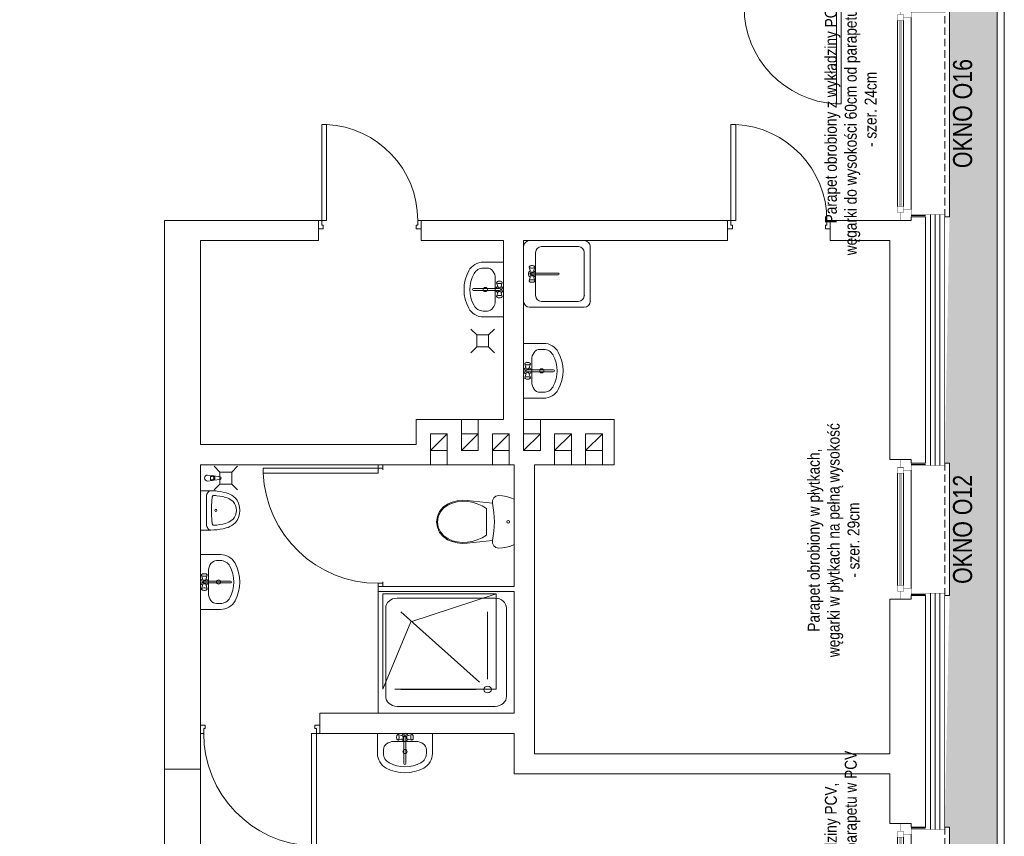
# Model space of a CAD drawing. Header units: millimetres. Extents: x 18880 to 99371, y -5529 to 27899.
# Tile 129 of 158: x 30792 to 31618, y 22409 to 23094. Entities that reach past the tile are written whole.
import ezdxf

# ---------------------------------------------------------------- set-up
doc = ezdxf.new("R2010")
doc.units = ezdxf.units.MM
doc.set_wipeout_variables(frame=1)
doc.linetypes.add('DASHED', pattern=[19.05, 12.7, -6.35])
doc.linetypes.add('Krawędzie ukryte 2', pattern=[400, 300, -100])
for name, color, linetype, lineweight in [('AA_HATCH', 252, 'Continuous', 0), ('AA_IZOLACJA', 251, 'Continuous', 0), ('AA_OPIS', 2, 'Continuous', 0), ('AA_WIDOK', 254, 'Continuous', 0), ('Drzwi ArchiCAD_Nr_Pióra__1', 7, 'Continuous', 13), ('Drzwi ArchiCAD_Nr_Pióra__23', 4, 'Continuous', 20), ('Drzwi ArchiCAD_Nr_Pióra__3', 4, 'Continuous', 18), ('inwentaryzacja_wyposazenie_sanitarne_Nr_pióra__1', 7, 'Continuous', 13), ('K_SCIANY', 90, 'Continuous', 20), ('Konstrukcja - Słupy_Nr_Pióra__1', 7, 'Continuous', 13)]:
    doc.layers.add(name, color=color, linetype=linetype, lineweight=lineweight)
for name, color, linetype in [('Drzwi ArchiCAD', 7, 'Continuous'), ('inwentaryzacja_wyposazenie_sanitarne', 7, 'Continuous'), ('Konstrukcja - Słupy', 7, 'Continuous')]:
    doc.layers.add(name, color=color, linetype=linetype)
doc.layers.add('inwentaryzacja_sciany_Nr_Pióra__4', color=7, linetype='Continuous', lineweight=20, true_color=0x029e21)
doc.styles.add('ARIAL', font='arial.ttf')
doc.styles.add('Arial Narrow', font='txt')
doc.linetypes.add('STYROPIAN', pattern='A,0.000141,[1,styropian.shx,S=1,R=0,X=0,Y=0],-14.102004', length=14.102145)
doc.linetypes.add('ZIGZAG', pattern='A,0.00254,-5.08,[131,ltypeshp.shx,S=5.08,R=0,X=-5.08,Y=0],-10.16,[131,ltypeshp.shx,S=5.08,R=180,X=5.08,Y=0],-5.08', length=20.32254)

# ---------------------------------------------------------------- blocks, each defined once
blk = doc.blocks.new('D1 Drzwi proste 12_40')
at = {"layer": 'Drzwi ArchiCAD_Nr_Pióra__1', "linetype": 'Continuous'}
for p, q in [((-430, 0), (-430, -70)), ((430, 0), (430, -70))]:
    blk.add_line(p, q, dxfattribs=at)
at = {"layer": 'Drzwi ArchiCAD_Nr_Pióra__23', "linetype": 'Continuous'}
for p, q in [((-402, 0), (-430, 0)), ((-430, 0), (-430, -70)), ((-402, -40), (-402, 0)), ((430, 0), (402, 0)), ((402, 0), (402, -40)), ((430, -70), (430, 0)), ((-430, -70), (-390, -70)), ((-390, -40), (-402, -40)), ((-390, -70), (-390, -40)), ((402, -40), (390, -40)), ((390, -40), (390, -70)), ((390, -70), (430, -70))]:
    blk.add_line(p, q, dxfattribs=at)
at = {"layer": 'Drzwi ArchiCAD_Nr_Pióra__3', "linetype": 'Continuous'}
for p, q in [((402, 804), (362, 804)), ((362, 804), (362, 0)), ((402, 0), (402, 804)), ((362, 0), (402, 0))]:
    blk.add_line(p, q, dxfattribs=at)
blk.add_arc((402, 0), 804, 92.85171, 180, dxfattribs=at)
blk = doc.blocks.new('D1 Drzwi proste 12_42')
at = {"layer": 'Drzwi ArchiCAD_Nr_Pióra__1', "linetype": 'Continuous'}
for p, q in [((-435, 0), (-435, -90)), ((435, 0), (435, -90))]:
    blk.add_line(p, q, dxfattribs=at)
at = {"layer": 'Drzwi ArchiCAD_Nr_Pióra__23', "linetype": 'Continuous'}
for p, q in [((-407, 0), (-435, 0)), ((-435, 0), (-435, -90)), ((-407, -40), (-407, 0)), ((435, 0), (407, 0)), ((407, 0), (407, -40)), ((435, -90), (435, 0)), ((-395, -40), (-407, -40)), ((-395, -90), (-395, -40)), ((407, -40), (395, -40)), ((395, -40), (395, -90)), ((-435, -90), (-395, -90)), ((395, -90), (435, -90))]:
    blk.add_line(p, q, dxfattribs=at)
at = {"layer": 'Drzwi ArchiCAD_Nr_Pióra__3', "linetype": 'Continuous'}
for p, q in [((407, 814), (367, 814)), ((367, 814), (367, 0)), ((407, 0), (407, 814)), ((367, 0), (407, 0))]:
    blk.add_line(p, q, dxfattribs=at)
blk.add_arc((407, 0), 814, 92.81665, 180, dxfattribs=at)
blk = doc.blocks.new('D1 Drzwi proste 12_43')
at = {"layer": 'Drzwi ArchiCAD_Nr_Pióra__1', "linetype": 'Continuous'}
for p, q in [((-500, 0), (-500, -70)), ((500, 0), (500, -70))]:
    blk.add_line(p, q, dxfattribs=at)
at = {"layer": 'Drzwi ArchiCAD_Nr_Pióra__23', "linetype": 'Continuous'}
for p, q in [((-472, 0), (-500, 0)), ((-500, 0), (-500, -70)), ((-472, -40), (-472, 0)), ((500, 0), (472, 0)), ((472, 0), (472, -40)), ((500, -70), (500, 0)), ((-500, -70), (-460, -70)), ((-460, -40), (-472, -40)), ((-460, -70), (-460, -40)), ((472, -40), (460, -40)), ((460, -40), (460, -70)), ((460, -70), (500, -70))]:
    blk.add_line(p, q, dxfattribs=at)
at = {"layer": 'Drzwi ArchiCAD_Nr_Pióra__3', "linetype": 'Continuous'}
for p, q in [((472, 944), (432, 944)), ((432, 944), (432, 0)), ((472, 0), (472, 944)), ((432, 0), (472, 0))]:
    blk.add_line(p, q, dxfattribs=at)
blk.add_arc((472, 0), 944, 92.42851, 180, dxfattribs=at)
blk = doc.blocks.new('D1 Drzwi proste 12_121')
at = {"layer": 'Drzwi ArchiCAD_Nr_Pióra__1', "linetype": 'Continuous'}
for p, q in [((-510, 0), (-510, -40)), ((510, 0), (510, -40))]:
    blk.add_line(p, q, dxfattribs=at)
at = {"layer": 'Drzwi ArchiCAD_Nr_Pióra__23', "linetype": 'Continuous'}
for p, q in [((-482, 0), (-510, 0)), ((-510, 0), (-510, -40)), ((-482, -40), (-482, 0)), ((510, 0), (482, 0)), ((482, 0), (482, -40)), ((510, -40), (510, 0)), ((-510, -40), (-470, -40)), ((-470, -40), (-482, -40)), ((482, -40), (470, -40)), ((470, -40), (510, -40))]:
    blk.add_line(p, q, dxfattribs=at)
at = {"layer": 'Drzwi ArchiCAD_Nr_Pióra__3', "linetype": 'Continuous'}
for p, q in [((482, 964), (442, 964)), ((442, 964), (442, 0)), ((482, 0), (482, 964)), ((442, 0), (482, 0))]:
    blk.add_line(p, q, dxfattribs=at)
blk.add_arc((482, 0), 964, 92.3781, 180, dxfattribs=at)
blk = doc.blocks.new('Słup_67_2', base_point=(280165.1, -40115.8))
at = {"layer": 'Konstrukcja - Słupy_Nr_Pióra__1', "linetype": 'Continuous'}
blk.add_line((280235.1, -40045.8), (280095.1, -40185.8), dxfattribs=at)
at = {"layer": 'Konstrukcja - Słupy_Nr_Pióra__1', "linetype": 'Continuous', "flags": 128}
blk.add_lwpolyline([(280235.1, -40045.8), (280095.1, -40045.8), (280095.1, -40185.8), (280235.1, -40185.8)], close=True, dxfattribs=at)
blk = doc.blocks.new('Słup_68_2', base_point=(279905.1, -40115.8))
at = {"layer": 'Konstrukcja - Słupy_Nr_Pióra__1', "linetype": 'Continuous'}
blk.add_line((279975.1, -40045.8), (279835.1, -40185.8), dxfattribs=at)
at = {"layer": 'Konstrukcja - Słupy_Nr_Pióra__1', "linetype": 'Continuous', "flags": 128}
blk.add_lwpolyline([(279975.1, -40045.8), (279835.1, -40045.8), (279835.1, -40185.8), (279975.1, -40185.8)], close=True, dxfattribs=at)
blk = doc.blocks.new('Słup_71_2', base_point=(280425.1, -40115.8))
at = {"layer": 'Konstrukcja - Słupy_Nr_Pióra__1', "linetype": 'Continuous'}
blk.add_line((280495.1, -40045.8), (280355.1, -40185.8), dxfattribs=at)
at = {"layer": 'Konstrukcja - Słupy_Nr_Pióra__1', "linetype": 'Continuous', "flags": 128}
blk.add_lwpolyline([(280495.1, -40045.8), (280355.1, -40045.8), (280355.1, -40185.8), (280495.1, -40185.8)], close=True, dxfattribs=at)
blk = doc.blocks.new('Słup_72_2', base_point=(280685.1, -40115.8))
at = {"layer": 'Konstrukcja - Słupy_Nr_Pióra__1', "linetype": 'Continuous'}
blk.add_line((280755.1, -40045.8), (280615.1, -40185.8), dxfattribs=at)
at = {"layer": 'Konstrukcja - Słupy_Nr_Pióra__1', "linetype": 'Continuous', "flags": 128}
blk.add_lwpolyline([(280755.1, -40045.8), (280615.1, -40045.8), (280615.1, -40185.8), (280755.1, -40185.8)], close=True, dxfattribs=at)
blk = doc.blocks.new('Słup_73_2', base_point=(280945.1, -40115.8))
at = {"layer": 'Konstrukcja - Słupy_Nr_Pióra__1', "linetype": 'Continuous'}
blk.add_line((281015.1, -40045.8), (280875.1, -40185.8), dxfattribs=at)
at = {"layer": 'Konstrukcja - Słupy_Nr_Pióra__1', "linetype": 'Continuous', "flags": 128}
blk.add_lwpolyline([(281015.1, -40045.8), (280875.1, -40045.8), (280875.1, -40185.8), (281015.1, -40185.8)], close=True, dxfattribs=at)
blk = doc.blocks.new('Słup_49_2', base_point=(279645.1, -40115.8))
at = {"layer": 'Konstrukcja - Słupy_Nr_Pióra__1', "linetype": 'Continuous'}
blk.add_line((279715.1, -40045.8), (279575.1, -40185.8), dxfattribs=at)
at = {"layer": 'Konstrukcja - Słupy_Nr_Pióra__1', "linetype": 'Continuous', "flags": 128}
blk.add_lwpolyline([(279715.1, -40045.8), (279575.1, -40045.8), (279575.1, -40185.8), (279715.1, -40185.8)], close=True, dxfattribs=at)
blk = doc.blocks.new('Brodzik prysznicowy 12_4')
at = {"layer": 'inwentaryzacja_wyposazenie_sanitarne_Nr_pióra__1', "linetype": 'Continuous'}
for p, q in [((1020, 1140), (0, 1140)), ((0, 1140), (0, 0)), ((141.7, 1076.7), (878.3, 1076.7)), ((1020, 0), (1020, 1140)), ((56.7, 158.3), (56.7, 981.7)), ((198.3, 316.7), (198.3, 950)), ((258.4, 288.8), (850, 950)), ((963.3, 158.3), (963.3, 981.7)), ((283.3, 221.7), (850, 221.7)), ((0, 0), (1020, 0)), ((141.7, 63.3), (878.3, 63.3))]:
    blk.add_line(p, q, dxfattribs=at)
for centre, start_param, end_param in [((141.7, 981.7), 0, 1.570796), ((878.3, 981.7), 4.712389, 6.283185), ((141.7, 158.3), 1.570796, 3.141593), ((878.3, 158.3), 3.141593, 4.712389)]:
    blk.add_ellipse(centre, major_axis=(0, 95), ratio=0.894737, start_param=start_param, end_param=end_param, dxfattribs=at)
blk.add_ellipse((198.3, 221.7), major_axis=(0, -31.7), ratio=0.894737, dxfattribs=at)
blk = doc.blocks.new('WC DP 12_5')
at = {"layer": 'inwentaryzacja_wyposazenie_sanitarne_Nr_pióra__1', "linetype": 'Continuous'}
for p, q in [((7.9, 587.1), (2, 554)), ((17.6, 619.2), (7.9, 587.1)), ((31.1, 650), (17.6, 619.2)), ((408.9, 650), (31.1, 650)), ((422.4, 619.2), (408.9, 650)), ((432.1, 587.1), (422.4, 619.2)), ((438, 554), (432.1, 587.1)), ((2, 554), (0, 520.5)), ((0, 520.5), (5.1, 497.8)), ((5.1, 497.8), (19.5, 479.5)), ((420.5, 479.5), (434.9, 497.8)), ((434.9, 497.8), (440, 520.5)), ((440, 520.5), (438, 554)), ((19.5, 479.5), (40.4, 469.1)), ((40.4, 469.1), (63.7, 468.6)), ((63.7, 468.6), (41, 257)), ((107.5, 419.3), (85.7, 381.4)), ((332.5, 419.3), (107.5, 419.3)), ((354.3, 381.4), (332.5, 419.3)), ((376.3, 468.6), (399.6, 469.1)), ((399, 257), (376.3, 468.6)), ((399.6, 469.1), (420.5, 479.5)), ((68.5, 341.2), (56.2, 299.2)), ((85.7, 381.4), (68.5, 341.2)), ((371.5, 341.2), (354.3, 381.4)), ((383.8, 299.2), (371.5, 341.2)), ((41, 257), (39.4, 214.7)), ((49, 256.1), (47.5, 215)), ((56.2, 299.2), (49, 256.1)), ((391, 256.1), (383.8, 299.2)), ((392.5, 215), (391, 256.1)), ((400.6, 214.7), (399, 257)), ((39.4, 214.7), (43.9, 172.6)), ((43.9, 172.6), (54.3, 131.6)), ((47.5, 215), (51.9, 174)), ((51.9, 174), (62, 134.1)), ((378, 134.1), (388.1, 174)), ((385.7, 131.6), (396.1, 172.6)), ((388.1, 174), (392.5, 215)), ((396.1, 172.6), (400.6, 214.7)), ((54.3, 131.6), (70.5, 92.4)), ((62, 134.1), (77.7, 96)), ((70.5, 92.4), (96.5, 54.4)), ((77.7, 96), (102.5, 59.8)), ((337.5, 59.8), (362.3, 96)), ((343.5, 54.4), (369.5, 92.4)), ((362.3, 96), (378, 134.1)), ((369.5, 92.4), (385.7, 131.6)), ((96.5, 54.4), (132, 25)), ((102.5, 59.8), (136.3, 31.8)), ((132, 25), (174.3, 6.4)), ((136.3, 31.8), (176.5, 14.1)), ((174.3, 6.4), (220, 0)), ((176.5, 14.1), (220, 8)), ((220, 8), (263.5, 14.1)), ((220, 0), (265.7, 6.4)), ((263.5, 14.1), (303.7, 31.8)), ((265.7, 6.4), (308, 25)), ((303.7, 31.8), (337.5, 59.8)), ((308, 25), (343.5, 54.4))]:
    blk.add_line(p, q, dxfattribs=at)
blk.add_ellipse((220, 600.3), major_axis=(12.2, 0), ratio=0.9963, dxfattribs=at)
blk.add_ellipse((220, -297.8), major_axis=(785, 0), ratio=0.9963, start_param=1.370375, end_param=1.771221, dxfattribs=at)
blk = doc.blocks.new('Umywalka 01 12_11')
at = {"layer": 'inwentaryzacja_wyposazenie_sanitarne_Nr_pióra__1', "linetype": 'Continuous'}
for p, q in [((-230, 0), (-230, -168)), ((230, 0), (-230, 0)), ((230, 0), (230, -168)), ((-91.1, -67.7), (-91.1, -67.7)), ((91.1, -67.7), (-91.1, -67.7)), ((-69.1, -22.7), (-70, -29.2)), ((-70, -29.2), (-70, -36.2)), ((-70, -36.2), (-69.1, -42.7)), ((-67.6, -17.4), (-69.1, -22.7)), ((-69.1, -42.7), (-67.6, -48)), ((-65.6, -13.9), (-67.6, -17.4)), ((-67.6, -48), (-65.6, -51.5)), ((-60.4, -10.1), (-65.6, -13.9)), ((-60.4, -55.3), (-65.6, -51.5)), ((-57.6, -8.7), (-60.4, -10.1)), ((-60.4, -55.3), (-57.6, -56.7)), ((-54.8, -10.1), (-57.6, -8.7)), ((-20.1, -20.7), (-57.6, -8.7)), ((-20.1, -44.7), (-57.6, -56.7)), ((-57.6, -56.7), (-54.8, -55.3)), ((-52.3, -14.3), (-54.8, -10.1)), ((-54.8, -55.3), (-52.3, -51.1)), ((-50.5, -20.7), (-52.3, -14.3)), ((-52.3, -51.1), (-50.5, -44.7)), ((-49.5, -28.5), (-50.5, -20.7)), ((-50.5, -44.7), (-49.5, -36.9)), ((-49.5, -36.9), (-49.5, -28.5)), ((-7.9, -31.3), (-7.9, -251.6)), ((7.9, -251.6), (7.9, -31.3)), ((20.1, -20.7), (57.6, -8.7)), ((20.1, -44.7), (57.6, -56.7)), ((50.5, -20.7), (49.5, -28.5)), ((49.5, -28.5), (49.5, -36.9)), ((49.5, -36.9), (50.5, -44.7)), ((52.3, -14.3), (50.5, -20.7)), ((50.5, -44.7), (52.3, -51.1)), ((54.8, -10.1), (52.3, -14.3)), ((52.3, -51.1), (54.8, -55.3)), ((57.6, -8.7), (54.8, -10.1)), ((54.8, -55.3), (57.6, -56.7)), ((60.4, -10.1), (57.6, -8.7)), ((57.6, -56.7), (60.4, -55.3)), ((60.4, -10.1), (65.6, -13.9)), ((60.4, -55.3), (65.6, -51.5)), ((67.6, -17.4), (65.6, -13.9)), ((65.6, -51.5), (67.6, -48)), ((69.1, -22.7), (67.6, -17.4)), ((67.6, -48), (69.1, -42.7)), ((70, -29.2), (69.1, -22.7)), ((69.1, -42.7), (70, -36.2)), ((70, -36.2), (70, -29.2)), ((-180, -134.4), (-180, -168)), ((180, -134.4), (180, -168))]:
    blk.add_line(p, q, dxfattribs=at)
blk.add_circle((0, -151.9), 17.5, dxfattribs=at)
for centre, radius, start, end in [((0, -32.7), 30, 27.97653, 152.02347), ((0, -32.7), 30, 207.97653, 254.77469), ((0, -32.7), 16.8, 298.05488, 241.94512), ((0, -32.7), 8, 10, 170), ((0, -32.7), 30, 285.22531, 332.02347), ((-91.1, -168), 138.9, 180, 241.52544), ((-91.1, -168), 88.9, 180, 241.52544), ((0, 0), 280, 241.52544, 298.47456), ((91.1, -168), 88.9, 298.47456, 0), ((91.1, -168), 138.9, 298.47456, 0), ((0, 0), 330, 241.52544, 298.47456), ((0, -251.6), 7.88, 180, 0)]:
    blk.add_arc(centre, radius, start, end, dxfattribs=at)
for centre, major_axis, start_param, end_param in [((-91.1, -134.4), (88.9, 0), 1.570796, 3.141593), ((91.1, -134.4), (-88.9, 0), 3.141593, 4.712389)]:
    blk.add_ellipse(centre, major_axis=major_axis, ratio=0.750558, start_param=start_param, end_param=end_param, dxfattribs=at)
blk = doc.blocks.new('Umywalka 01 12_12')
at = {"layer": 'inwentaryzacja_wyposazenie_sanitarne_Nr_pióra__1', "linetype": 'Continuous'}
for p, q in [((-230, 0), (-230, -168)), ((230, 0), (-230, 0)), ((230, 0), (230, -168)), ((-91.1, -67.7), (-91.1, -67.7)), ((91.1, -67.7), (-91.1, -67.7)), ((-69.1, -22.7), (-70, -29.2)), ((-70, -29.2), (-70, -36.2)), ((-70, -36.2), (-69.1, -42.7)), ((-67.6, -17.4), (-69.1, -22.7)), ((-69.1, -42.7), (-67.6, -48)), ((-65.6, -13.9), (-67.6, -17.4)), ((-67.6, -48), (-65.6, -51.5)), ((-60.4, -10.1), (-65.6, -13.9)), ((-60.4, -55.3), (-65.6, -51.5)), ((-57.6, -8.7), (-60.4, -10.1)), ((-60.4, -55.3), (-57.6, -56.7)), ((-54.8, -10.1), (-57.6, -8.7)), ((-20.1, -20.7), (-57.6, -8.7)), ((-20.1, -44.7), (-57.6, -56.7)), ((-57.6, -56.7), (-54.8, -55.3)), ((-52.3, -14.3), (-54.8, -10.1)), ((-54.8, -55.3), (-52.3, -51.1)), ((-50.5, -20.7), (-52.3, -14.3)), ((-52.3, -51.1), (-50.5, -44.7)), ((-49.5, -28.5), (-50.5, -20.7)), ((-50.5, -44.7), (-49.5, -36.9)), ((-49.5, -36.9), (-49.5, -28.5)), ((-7.9, -31.3), (-7.9, -251.6)), ((7.9, -251.6), (7.9, -31.3)), ((20.1, -20.7), (57.6, -8.7)), ((20.1, -44.7), (57.6, -56.7)), ((50.5, -20.7), (49.5, -28.5)), ((49.5, -28.5), (49.5, -36.9)), ((49.5, -36.9), (50.5, -44.7)), ((52.3, -14.3), (50.5, -20.7)), ((50.5, -44.7), (52.3, -51.1)), ((54.8, -10.1), (52.3, -14.3)), ((52.3, -51.1), (54.8, -55.3)), ((57.6, -8.7), (54.8, -10.1)), ((54.8, -55.3), (57.6, -56.7)), ((60.4, -10.1), (57.6, -8.7)), ((57.6, -56.7), (60.4, -55.3)), ((60.4, -10.1), (65.6, -13.9)), ((60.4, -55.3), (65.6, -51.5)), ((67.6, -17.4), (65.6, -13.9)), ((65.6, -51.5), (67.6, -48)), ((69.1, -22.7), (67.6, -17.4)), ((67.6, -48), (69.1, -42.7)), ((70, -29.2), (69.1, -22.7)), ((69.1, -42.7), (70, -36.2)), ((70, -36.2), (70, -29.2)), ((-180, -134.4), (-180, -168)), ((180, -134.4), (180, -168))]:
    blk.add_line(p, q, dxfattribs=at)
blk.add_circle((0, -151.9), 17.5, dxfattribs=at)
for centre, radius, start, end in [((0, -32.7), 30, 27.97653, 152.02347), ((0, -32.7), 30, 207.97653, 254.77469), ((0, -32.7), 16.8, 298.05488, 241.94512), ((0, -32.7), 8, 10, 170), ((0, -32.7), 30, 285.22531, 332.02347), ((-91.1, -168), 138.9, 180, 241.52544), ((-91.1, -168), 88.9, 180, 241.52544), ((0, 0), 280, 241.52544, 298.47456), ((91.1, -168), 88.9, 298.47456, 0), ((91.1, -168), 138.9, 298.47456, 0), ((0, 0), 330, 241.52544, 298.47456), ((0, -251.6), 7.88, 180, 0)]:
    blk.add_arc(centre, radius, start, end, dxfattribs=at)
for centre, major_axis, start_param, end_param in [((-91.1, -134.4), (88.9, 0), 1.570796, 3.141593), ((91.1, -134.4), (-88.9, 0), 3.141593, 4.712389)]:
    blk.add_ellipse(centre, major_axis=major_axis, ratio=0.750558, start_param=start_param, end_param=end_param, dxfattribs=at)
blk = doc.blocks.new('Zlew tradycyjny 12_5')
at = {"layer": 'inwentaryzacja_wyposazenie_sanitarne_Nr_pióra__1', "linetype": 'Continuous'}
for p, q in [((0, 508.8), (0, 50)), ((508.8, 558.8), (50, 558.8)), ((210.3, 498.8), (209.4, 492.3)), ((211.8, 504.1), (210.3, 498.8)), ((213.8, 507.6), (211.8, 504.1)), ((219, 511.4), (213.8, 507.6)), ((221.8, 512.8), (219, 511.4)), ((224.6, 511.4), (221.8, 512.8)), ((259.3, 500.8), (221.8, 512.8)), ((227.1, 507.2), (224.6, 511.4)), ((228.9, 500.8), (227.1, 507.2)), ((229.9, 493), (228.9, 500.8)), ((299.5, 500.8), (337, 512.8)), ((329.9, 500.8), (328.9, 493)), ((331.7, 507.2), (329.9, 500.8)), ((334.2, 511.4), (331.7, 507.2)), ((337, 512.8), (334.2, 511.4)), ((339.8, 511.4), (337, 512.8)), ((339.8, 511.4), (345, 507.6)), ((347, 504.1), (345, 507.6)), ((348.5, 498.8), (347, 504.1)), ((349.4, 492.3), (348.5, 498.8)), ((558.8, 50), (558.8, 508.8)), ((458.8, 458.8), (100, 458.8)), ((209.4, 492.3), (209.4, 485.3)), ((209.4, 485.3), (210.3, 478.8)), ((210.3, 478.8), (211.8, 473.5)), ((211.8, 473.5), (213.8, 470)), ((219, 466.2), (213.8, 470)), ((219, 466.2), (221.8, 464.8)), ((259.3, 476.8), (221.8, 464.8)), ((221.8, 464.8), (224.6, 466.2)), ((224.6, 466.2), (227.1, 470.4)), ((227.1, 470.4), (228.9, 476.8)), ((228.9, 476.8), (229.9, 484.6)), ((229.9, 484.6), (229.9, 493)), ((271.5, 490.2), (271.5, 269.9)), ((287.3, 269.9), (287.3, 490.2)), ((299.5, 476.8), (337, 464.8)), ((328.9, 493), (328.9, 484.6)), ((328.9, 484.6), (329.9, 476.8)), ((329.9, 476.8), (331.7, 470.4)), ((331.7, 470.4), (334.2, 466.2)), ((334.2, 466.2), (337, 464.8)), ((337, 464.8), (339.8, 466.2)), ((339.8, 466.2), (345, 470)), ((345, 470), (347, 473.5)), ((347, 473.5), (348.5, 478.8)), ((348.5, 478.8), (349.4, 485.3)), ((349.4, 485.3), (349.4, 492.3)), ((50, 408.8), (50, 100)), ((508.8, 100), (508.8, 408.8)), ((50, 0), (508.8, 0)), ((100, 50), (458.8, 50))]:
    blk.add_line(p, q, dxfattribs=at)
for centre, radius, start, end in [((50, 508.8), 50, 90, 180), ((279.4, 488.8), 30, 27.97653, 152.02347), ((279.4, 488.8), 16.8, 298.05488, 241.94512), ((279.4, 488.8), 8, 10, 170), ((508.8, 508.8), 50, 0, 90), ((100, 408.8), 50, 90, 180), ((279.4, 488.8), 30, 207.97653, 254.77469), ((279.4, 488.8), 30, 285.22531, 332.02347), ((458.8, 408.8), 50, 0, 90), ((279.4, 269.9), 7.88, 180, 0), ((100, 100), 50, 180, 270), ((458.8, 100), 50, 270, 0), ((50, 50), 50, 180, 270), ((508.8, 50), 50, 270, 0)]:
    blk.add_arc(centre, radius, start, end, dxfattribs=at)
for p in [(50, 0), (100, 50)]:
    blk.add_point(p, dxfattribs=at)
blk = doc.blocks.new('Pisuar 01 12_3')
at = {"layer": 'inwentaryzacja_wyposazenie_sanitarne_Nr_pióra__1', "linetype": 'Continuous'}
for p, q in [((0, 330.2), (0, 306.4)), ((0, 330.2), (330.2, 330.2)), ((0, 306.4), (0, 283.4)), ((0, 283.4), (0, 279.1)), ((0, 279.1), (0, 246)), ((0, 242.7), (1.3, 249.3)), ((1.3, 249.3), (4.2, 255.7)), ((4.2, 255.7), (8.5, 261.7)), ((8.5, 261.7), (14.2, 267)), ((14.2, 267), (21, 271.6)), ((21, 271.6), (28.8, 275.4)), ((28.8, 275.4), (37.3, 278.1)), ((37.3, 278.1), (46.4, 279.8)), ((46.4, 279.8), (55.7, 280.3)), ((55.7, 280.3), (274.4, 280.3)), ((274.4, 280.3), (283.8, 279.8)), ((283.8, 279.8), (292.8, 278.1)), ((292.8, 278.1), (301.4, 275.4)), ((301.4, 275.4), (309.2, 271.6)), ((309.2, 271.6), (316, 267)), ((316, 267), (321.6, 261.7)), ((321.6, 261.7), (326, 255.7)), ((326, 255.7), (328.8, 249.3)), ((328.8, 249.3), (330.2, 242.7)), ((330.2, 330.2), (330.2, 286.8)), ((330.2, 286.8), (330.2, 279.1)), ((330.2, 279.1), (330.2, 246)), ((0, 246), (0, 242.7)), ((0, 242.7), (0.9, 218.2)), ((0.9, 218.2), (2.3, 199.6)), ((2.3, 199.6), (3.1, 191)), ((3.1, 191), (6.6, 165)), ((39.9, 219.3), (40.2, 221.9)), ((41.3, 201.2), (39.9, 219.3)), ((40.2, 221.9), (41.4, 224.4)), ((42, 193.2), (41.3, 201.2)), ((41.4, 224.4), (43.3, 226.6)), ((45.4, 168.2), (42, 193.2)), ((43.3, 226.6), (45.9, 228.5)), ((50.1, 143.4), (45.4, 168.2)), ((45.9, 228.5), (49.1, 229.8)), ((49.1, 229.8), (52.5, 230.6)), ((52.5, 230.6), (89.8, 235.1)), ((89.8, 235.1), (127.4, 237.8)), ((127.4, 237.8), (138, 238)), ((138, 238), (192.1, 238)), ((192.1, 238), (202.8, 237.8)), ((202.8, 237.8), (240.4, 235.1)), ((240.4, 235.1), (277.7, 230.6)), ((277.7, 230.6), (281.1, 229.8)), ((284.8, 168.2), (280.1, 143.4)), ((281.1, 229.8), (284.3, 228.5)), ((284.3, 228.5), (286.9, 226.6)), ((288.2, 193.2), (284.8, 168.2)), ((286.9, 226.6), (288.8, 224.4)), ((288.9, 201.2), (288.2, 193.2)), ((288.8, 224.4), (290, 221.9)), ((290.3, 219.3), (288.9, 201.2)), ((290, 221.9), (290.3, 219.3)), ((323.6, 165), (327.1, 191)), ((327.1, 191), (327.9, 199.6)), ((327.9, 199.6), (329.3, 218.2)), ((329.3, 218.2), (330.1, 243.1)), ((330.2, 246), (330.2, 242.7)), ((6.6, 165), (11.5, 139.1)), ((11.5, 139.1), (17.7, 113.4)), ((17.7, 113.4), (22.8, 97.7)), ((22.8, 97.7), (29.7, 82.5)), ((56, 119), (50.1, 143.4)), ((60.4, 105.3), (56, 119)), ((66.3, 92.2), (60.4, 105.3)), ((73.7, 79.6), (66.3, 92.2)), ((263.9, 92.2), (256.5, 79.6)), ((269.8, 105.3), (263.9, 92.2)), ((274.2, 119), (269.8, 105.3)), ((280.1, 143.4), (274.2, 119)), ((300.5, 82.5), (307.4, 97.7)), ((307.4, 97.7), (312.5, 113.4)), ((312.5, 113.4), (318.7, 139.1)), ((318.7, 139.1), (323.6, 165)), ((29.7, 82.5), (38.3, 67.7)), ((38.3, 67.7), (48.5, 53.5)), ((48.5, 53.5), (60.3, 40)), ((60.3, 40), (80.8, 23.3)), ((82.4, 67.4), (73.7, 79.6)), ((80.8, 23.3), (106, 10.6)), ((91.7, 56.8), (82.4, 67.4)), ((107, 44.3), (91.7, 56.8)), ((106, 10.6), (134.7, 2.7)), ((124.5, 35.6), (107, 44.3)), ((144.2, 30.1), (124.5, 35.6)), ((134.7, 2.7), (165.1, 0)), ((165.1, 28.3), (144.2, 30.1)), ((186, 30.1), (165.1, 28.3)), ((165.1, 0), (195.5, 2.7)), ((205.7, 35.6), (186, 30.1)), ((195.5, 2.7), (224.2, 10.6)), ((223.2, 44.3), (205.7, 35.6)), ((238.5, 56.8), (223.2, 44.3)), ((224.2, 10.6), (249.4, 23.3)), ((247.8, 67.4), (238.5, 56.8)), ((256.5, 79.6), (247.8, 67.4)), ((249.4, 23.3), (269.9, 40)), ((269.9, 40), (281.7, 53.5)), ((281.7, 53.5), (291.9, 67.7)), ((291.9, 67.7), (300.5, 82.5))]:
    blk.add_line(p, q, dxfattribs=at)
blk.add_ellipse((165.5, 201), major_axis=(9.27, 0), ratio=0.93164, dxfattribs=at)
blk = doc.blocks.new('Umywalka 01 12_9')
at = {"layer": 'inwentaryzacja_wyposazenie_sanitarne_Nr_pióra__1', "linetype": 'Continuous'}
for p, q in [((-230, 0), (-230, -168)), ((230, 0), (-230, 0)), ((230, 0), (230, -168)), ((-91.1, -67.7), (-91.1, -67.7)), ((91.1, -67.7), (-91.1, -67.7)), ((-69.1, -22.7), (-70, -29.2)), ((-70, -29.2), (-70, -36.2)), ((-70, -36.2), (-69.1, -42.7)), ((-67.6, -17.4), (-69.1, -22.7)), ((-69.1, -42.7), (-67.6, -48)), ((-65.6, -13.9), (-67.6, -17.4)), ((-67.6, -48), (-65.6, -51.5)), ((-60.4, -10.1), (-65.6, -13.9)), ((-60.4, -55.3), (-65.6, -51.5)), ((-57.6, -8.7), (-60.4, -10.1)), ((-60.4, -55.3), (-57.6, -56.7)), ((-54.8, -10.1), (-57.6, -8.7)), ((-20.1, -20.7), (-57.6, -8.7)), ((-20.1, -44.7), (-57.6, -56.7)), ((-57.6, -56.7), (-54.8, -55.3)), ((-52.3, -14.3), (-54.8, -10.1)), ((-54.8, -55.3), (-52.3, -51.1)), ((-50.5, -20.7), (-52.3, -14.3)), ((-52.3, -51.1), (-50.5, -44.7)), ((-49.5, -28.5), (-50.5, -20.7)), ((-50.5, -44.7), (-49.5, -36.9)), ((-49.5, -36.9), (-49.5, -28.5)), ((-7.9, -31.3), (-7.9, -251.6)), ((7.9, -251.6), (7.9, -31.3)), ((20.1, -20.7), (57.6, -8.7)), ((20.1, -44.7), (57.6, -56.7)), ((50.5, -20.7), (49.5, -28.5)), ((49.5, -28.5), (49.5, -36.9)), ((49.5, -36.9), (50.5, -44.7)), ((52.3, -14.3), (50.5, -20.7)), ((50.5, -44.7), (52.3, -51.1)), ((54.8, -10.1), (52.3, -14.3)), ((52.3, -51.1), (54.8, -55.3)), ((57.6, -8.7), (54.8, -10.1)), ((54.8, -55.3), (57.6, -56.7)), ((60.4, -10.1), (57.6, -8.7)), ((57.6, -56.7), (60.4, -55.3)), ((60.4, -10.1), (65.6, -13.9)), ((60.4, -55.3), (65.6, -51.5)), ((67.6, -17.4), (65.6, -13.9)), ((65.6, -51.5), (67.6, -48)), ((69.1, -22.7), (67.6, -17.4)), ((67.6, -48), (69.1, -42.7)), ((70, -29.2), (69.1, -22.7)), ((69.1, -42.7), (70, -36.2)), ((70, -36.2), (70, -29.2)), ((-180, -134.4), (-180, -168)), ((180, -134.4), (180, -168))]:
    blk.add_line(p, q, dxfattribs=at)
blk.add_circle((0, -151.9), 17.5, dxfattribs=at)
for centre, radius, start, end in [((0, -32.7), 30, 27.97653, 152.02347), ((0, -32.7), 30, 207.97653, 254.77469), ((0, -32.7), 16.8, 298.05488, 241.94512), ((0, -32.7), 8, 10, 170), ((0, -32.7), 30, 285.22531, 332.02347), ((-91.1, -168), 138.9, 180, 241.52544), ((-91.1, -168), 88.9, 180, 241.52544), ((0, 0), 280, 241.52544, 298.47456), ((91.1, -168), 88.9, 298.47456, 0), ((91.1, -168), 138.9, 298.47456, 0), ((0, 0), 330, 241.52544, 298.47456), ((0, -251.6), 7.88, 180, 0)]:
    blk.add_arc(centre, radius, start, end, dxfattribs=at)
for centre, major_axis, start_param, end_param in [((-91.1, -134.4), (88.9, 0), 1.570796, 3.141593), ((91.1, -134.4), (-88.9, 0), 3.141593, 4.712389)]:
    blk.add_ellipse(centre, major_axis=major_axis, ratio=0.750558, start_param=start_param, end_param=end_param, dxfattribs=at)
blk = doc.blocks.new('Kran 12')
at = {"layer": 'inwentaryzacja_wyposazenie_sanitarne_Nr_pióra__1', "linetype": 'Continuous'}
for p, q in [((-21, -42), (-25, 0)), ((21, -42), (25, 0)), ((-17.7, -51.5), (-11.1, -104.4)), ((-13.6, -39.8), (-13.6, -24.9)), ((-13.6, -24.9), (13.6, -24.9)), ((11.1, -104.4), (17.7, -51.5)), ((13.6, -24.9), (13.6, -39.8))]:
    blk.add_line(p, q, dxfattribs=at)
for centre, radius, start, end in [((0, 0), 25, 0, 180), ((0, -40.1), 21.1, 185.16961, 354.83039), ((0, -39.8), 13.6, 180, 0), ((0, -103), 11.2, 187.13892, 352.86108)]:
    blk.add_arc(centre, radius, start, end, dxfattribs=at)
blk = doc.blocks.new('okno cc')
at = {"layer": 'AA_IZOLACJA', "linetype": 'STYROPIAN', "ltscale": 0.2}
for points in [[(12, 113), (0, 113)], [(12, 4), (0, 4)]]:
    blk.add_lwpolyline(points, dxfattribs=at)
at = {"layer": 'AA_WIDOK', "color": 4, "const_width": 0.3}
for points in [[(-9, 117), (0, 117)], [(0, 0), (-9, 0)]]:
    blk.add_lwpolyline(points, dxfattribs=at)
at = {"layer": 'AA_WIDOK', "linetype": 'DASHED', "ltscale": 0.5}
blk.add_lwpolyline([(28, 3), (28, 114)], dxfattribs=at)
at = {"layer": 'AA_WIDOK', "color": 4}
blk.add_lwpolyline([(28, 3), (32, 3), (32, 114), (28, 114)], dxfattribs=at)
at = {"color": 4}
blk.add_wipeout([(-11.5, 105.5), (-6.5, 105.5), (-6.5, 108), (0, 108), (0, 9), (-6.5, 9), (-6.5, 11.5), (-11.5, 11.5)], dxfattribs=at).dxf.layer = 'AA_WIDOK'
at = {"layer": 'AA_WIDOK', "color": 4, "const_width": 0.3}
for points in [[(-9, 110.5), (-9, 117)], [(0, 117), (0, 108)], [(-11.5, 105.5), (-11.5, 110.5)], [(-11.5, 110.5), (-6.5, 110.5)], [(-6.5, 110.5), (-9, 110.5)], [(-6.5, 108), (-6.5, 110.5)], [(-6.5, 110.5), (-6.5, 105.5)], [(0, 108), (-6.5, 108)], [(-6.5, 105.5), (-11.5, 105.5)], [(-10, 11.5), (-10, 105.5)], [(-9, 11.5), (-9, 105.5)], [(-8, 11.5), (-8, 105.5)], [(-11.5, 6.5), (-11.5, 11.5)], [(-11.5, 11.5), (-6.5, 11.5)], [(-6.5, 11.5), (-6.5, 6.5)], [(-6.5, 6.5), (-6.5, 9)], [(-6.5, 9), (0, 9)], [(0, 9), (0, 0)], [(-6.5, 6.5), (-11.5, 6.5)], [(-9, 0), (-9, 6.5)], [(-9, 6.5), (-6.5, 6.5)]]:
    blk.add_lwpolyline(points, dxfattribs=at)
at = {"layer": 'AA_WIDOK', "const_width": 0.3}
for points in [[(28, 112), (0, 112)], [(28, 5), (0, 5)]]:
    blk.add_lwpolyline(points, dxfattribs=at)
at = {"layer": 'AA_WIDOK', "color": 4}
for points in [[(0, 108), (0, 9)], [(-11.5, 11.5), (-11.5, 105.5)], [(-11.5, 11.5), (-11.5, 105.5)], [(-6.5, 11.5), (-6.5, 105.5)]]:
    blk.add_lwpolyline(points, dxfattribs=at)
blk = doc.blocks.new('okno ee')
at = {"layer": 'AA_IZOLACJA', "linetype": 'STYROPIAN', "ltscale": 0.2}
for points in [[(12, 175), (0, 175)], [(12, 4), (0, 4)]]:
    blk.add_lwpolyline(points, dxfattribs=at)
at = {"layer": 'AA_WIDOK', "color": 4, "const_width": 0.3}
for points in [[(-9, 179), (0, 179)], [(0, 0), (-9, 0)]]:
    blk.add_lwpolyline(points, dxfattribs=at)
at = {"layer": 'AA_WIDOK', "linetype": 'DASHED', "ltscale": 0.5}
blk.add_lwpolyline([(28, 3), (28, 176)], dxfattribs=at)
at = {"layer": 'AA_WIDOK', "color": 4}
blk.add_lwpolyline([(28, 3), (32, 3), (32, 176), (28, 176)], dxfattribs=at)
at = {"color": 4}
blk.add_wipeout([(-11.5, 167.5), (-6.5, 167.5), (-6.5, 170), (0, 170), (0, 9), (-6.5, 9), (-6.5, 11.5), (-11.5, 11.5)], dxfattribs=at).dxf.layer = 'AA_WIDOK'
at = {"layer": 'AA_WIDOK', "color": 4, "const_width": 0.3}
for points in [[(-9, 172.5), (-9, 179)], [(0, 179), (0, 170)], [(-11.5, 167.5), (-11.5, 172.5)], [(-11.5, 172.5), (-6.5, 172.5)], [(-6.5, 167.5), (-11.5, 167.5)], [(-10, 11.5), (-10, 167.5)], [(-6.5, 172.5), (-9, 172.5)], [(-9, 11.5), (-9, 167.5)], [(-8, 11.5), (-8, 167.5)], [(-6.5, 170), (-6.5, 172.5)], [(-6.5, 172.5), (-6.5, 167.5)], [(0, 170), (-6.5, 170)], [(-11.5, 6.5), (-11.5, 11.5)], [(-11.5, 11.5), (-6.5, 11.5)], [(-6.5, 11.5), (-6.5, 6.5)], [(-6.5, 6.5), (-6.5, 9)], [(-6.5, 9), (0, 9)], [(0, 9), (0, 0)], [(-6.5, 6.5), (-11.5, 6.5)], [(-9, 0), (-9, 6.5)], [(-9, 6.5), (-6.5, 6.5)]]:
    blk.add_lwpolyline(points, dxfattribs=at)
at = {"layer": 'AA_WIDOK', "const_width": 0.3}
for points in [[(28, 174), (0, 174)], [(28, 5), (0, 5)]]:
    blk.add_lwpolyline(points, dxfattribs=at)
at = {"layer": 'AA_WIDOK', "color": 4}
for points in [[(-11.5, 11.5), (-11.5, 167.5)], [(-11.5, 11.5), (-11.5, 167.5)], [(-6.5, 11.5), (-6.5, 167.5)], [(0, 170), (0, 9)]]:
    blk.add_lwpolyline(points, dxfattribs=at)

msp = doc.modelspace()

# ---------------------------------------------------------------- hatches: boundary and pattern name
at = {"layer": 'AA_HATCH'}
h = msp.add_hatch(dxfattribs=at)
h.set_pattern_fill('AR-CONC', color=256, scale=0.1)
h.paths.add_polyline_path([(31612.01574, 25055.37583), (30915.01574, 25055.37583), (30915.01574, 25011.37583), (31076.01574, 25011.37583), (31076.01574, 25017.37583), (31187.01574, 25017.37583), (31315.01574, 25011.68694), (31315.01574, 25017.37583), (31426.01574, 25017.37583), (31568.01574, 25011.37583), (31568.01574, 24341.87583), (31572.01574, 24341.87583), (31572.01574, 24230.87583), (31568.05922, 24048.87583), (31572.01574, 24048.87583), (31572.01574, 23937.87583), (31568.03976, 23606.87583), (31572.01574, 23606.87583), (31572.01574, 23495.87583), (31568.05476, 23292.87583), (31572.01574, 23292.87583), (31572.01574, 23181.87583), (31568.11271, 23101.37583), (31572.01574, 23101.37583), (31572.01574, 22928.37583), (31568.05411, 22721.87583), (31572.01574, 22721.87583), (31572.01574, 22610.87583), (31568.05655, 22416.87583), (31572.01574, 22416.87583), (31572.01574, 22305.87583), (31568.03272, 21836.87583), (31570.01574, 21836.87583), (31570.01574, 21692.87583), (31568.0301, 21416.37583), (31572.01574, 21416.37583), (31572.01574, 21305.37583), (31568.05773, 21116.87583), (31570.01574, 21116.87583), (31570.01574, 20972.87583), (31568.02469, 20527.87583), (31570.01574, 20527.87583), (31570.01574, 20383.87583), (31568.03516, 20179.87583), (31572.01574, 20179.87583), (31572.01574, 20068.87583), (31569.98271, 19924.02241), (31612.01574, 19924.02241)])

# ---------------------------------------------------------------- linework, layer by layer
at = {"layer": 'AA_IZOLACJA', "linetype": 'STYROPIAN', "ltscale": 0.8}
for points in [[(31564.01574, 22719.87583), (31564.01574, 22930.37583)], [(31564.01574, 22414.87583), (31564.01574, 22612.87583)]]:
    msp.add_lwpolyline(points, dxfattribs=at)
at = {"layer": 'AA_WIDOK', "const_width": 0.3}
for points in [[(31568.01574, 22719.87583), (31568.01574, 22930.37583)], [(31568.01574, 22414.87583), (31568.01574, 22612.87583)]]:
    msp.add_lwpolyline(points, dxfattribs=at)
at = {"layer": 'inwentaryzacja_sciany_Nr_Pióra__4', "linetype": 'Krawędzie ukryte 2'}
for p, q in [((31097.01574, 22612.37583), (31097.01574, 22532.37583)), ((31192.01574, 22612.37583), (31097.01574, 22612.37583)), ((31120.39695, 22588.99461), (31192.01574, 22612.37583)), ((31192.01574, 22532.37583), (31192.01574, 22612.37583)), ((31120.39695, 22588.99461), (31097.01574, 22532.37583)), ((31107.01574, 22532.37583), (31192.01574, 22532.37583))]:
    msp.add_line(p, q, dxfattribs=at)
at = {"layer": 'K_SCIANY'}
for points in [[(31043.01574, 22925.37583), (30914.01574, 22925.37583)], [(30914.01574, 22925.37583), (30914.01574, 22465.37583)], [(31043.01574, 22925.37583), (31043.01574, 22918.37583)], [(31129.01574, 22925.37583), (31129.01574, 22918.37583)], [(31386.01574, 22925.37583), (31129.01574, 22925.37583)], [(31386.01574, 22925.37583), (31386.01574, 22918.37583)], [(31043.01574, 22918.37583), (31043.01574, 22908.37583)], [(31129.01574, 22918.37583), (31129.01574, 22908.37583)], [(31386.01574, 22918.37583), (31386.01574, 22908.37583)], [(30944.01574, 22908.37583), (31043.01574, 22908.37583)], [(30944.01574, 22737.37583), (30944.01574, 22908.37583)], [(31129.01574, 22908.37583), (31198.01574, 22908.37583)], [(31198.01574, 22908.37583), (31198.01574, 22758.37583)], [(31215.01574, 22908.37583), (31386.01574, 22908.37583)], [(31215.01574, 22758.37583), (31215.01574, 22908.37583)], [(31175.66094, 22829.3308), (31170.80871, 22834.18302)], [(31185.66094, 22829.3308), (31190.51317, 22834.18302)], [(31175.66094, 22819.3308), (31175.66094, 22829.3308)], [(31185.66094, 22829.3308), (31175.66094, 22829.3308)], [(31185.66094, 22829.3308), (31185.66094, 22819.3308)], [(31175.66094, 22819.3308), (31170.80871, 22814.47857)], [(31185.66094, 22819.3308), (31175.66094, 22819.3308)], [(31185.66094, 22819.3308), (31190.51317, 22814.47857)], [(31198.01574, 22758.37583), (31125.01574, 22758.37583)], [(31125.01574, 22758.37583), (31125.01574, 22737.37583)], [(31163.01574, 22758.37583), (31163.01574, 22746.37583)], [(31177.01574, 22758.37583), (31177.01574, 22746.37583)], [(31291.01574, 22758.37583), (31215.01574, 22758.37583)], [(31215.01574, 22746.37583), (31215.01574, 22758.37583)], [(31229.01574, 22746.37583), (31229.01574, 22758.37583)], [(31291.01574, 22720.37583), (31291.01574, 22758.37583)], [(31125.01574, 22737.37583), (30944.01574, 22737.37583)], [(31137.01574, 22732.37583), (31137.01574, 22720.37583)], [(31151.01574, 22732.37583), (31151.01574, 22720.37583)], [(31189.01574, 22732.37583), (31189.01574, 22720.37583)], [(31203.01574, 22732.37583), (31203.01574, 22720.37583)], [(31241.01574, 22732.37583), (31241.01574, 22720.37583)], [(31255.01574, 22732.37583), (31255.01574, 22720.37583)], [(31267.01574, 22732.37583), (31267.01574, 22720.37583)], [(31281.01574, 22732.37583), (31281.01574, 22720.37583)], [(30944.01574, 22720.37583), (31093.01574, 22720.37583)], [(30944.01574, 22512.37583), (30944.01574, 22720.37583)], [(30960.27612, 22714.39107), (30955.42389, 22719.24329)], [(30970.27612, 22714.39107), (30975.12834, 22719.24329)], [(31093.01574, 22720.37583), (31097.01574, 22720.37583)], [(31097.01574, 22720.37583), (31125.01574, 22720.37583)], [(31125.01574, 22720.37583), (31207.01574, 22720.37583)], [(31207.01574, 22720.37583), (31207.01574, 22618.37583)], [(31224.01574, 22720.37583), (31291.01574, 22720.37583)], [(31224.01574, 22478.37583), (31224.01574, 22720.37583)], [(30960.27612, 22704.39107), (30960.27612, 22714.39107)], [(30970.27612, 22714.39107), (30960.27612, 22714.39107)], [(30970.27612, 22714.39107), (30970.27612, 22704.39107)], [(30960.27612, 22704.39107), (30955.42389, 22699.53884)], [(30970.27612, 22704.39107), (30960.27612, 22704.39107)], [(30970.27612, 22704.39107), (30975.12834, 22699.53884)], [(31093.01574, 22618.37583), (31097.01574, 22618.37583)], [(31093.01574, 22618.37583), (31093.01574, 22614.37583)], [(31093.01574, 22614.37583), (31207.01574, 22614.37583)], [(31207.01574, 22618.37583), (31097.01574, 22618.37583)], [(31207.01574, 22614.37583), (31207.01574, 22512.37583)], [(31207.01574, 22461.37583), (31522.01574, 22461.37583), (31522.01574, 22419.87583), (31531.01574, 22419.87583), (31540.01574, 22419.87583), (31540.01574, 22416.87583), (31552.01574, 22416.87583), (31552.01574, 22610.87583), (31540.01574, 22610.87583), (31540.01574, 22607.87583), (31531.01574, 22607.87583), (31522.01574, 22607.87583), (31522.01574, 22478.37583), (31224.01574, 22478.37583)], [(30944.01574, 22502.37583), (30944.01574, 22512.37583)], [(31044.01574, 22502.37583), (31044.01574, 22512.37583)], [(31207.01574, 22512.37583), (31044.01574, 22512.37583)], [(30944.01574, 22495.37583), (30944.01574, 22502.37583)], [(31044.01574, 22495.37583), (31044.01574, 22502.37583)], [(30944.01574, 22465.37583), (30944.01574, 22495.37583)], [(31044.01574, 22495.37583), (31062.01574, 22495.37583)], [(31062.01574, 22495.37583), (31069.01574, 22495.37583)], [(31069.01574, 22495.37583), (31207.01574, 22495.37583)], [(31207.01574, 22495.37583), (31207.01574, 22461.37583)], [(30914.01574, 22465.37583), (30944.01574, 22465.37583)], [(30914.01574, 22465.37583), (30914.01574, 22292.37583)], [(30944.01574, 22292.37583), (30944.01574, 22465.37583)]]:
    msp.add_lwpolyline(points, dxfattribs=at)
msp.add_lwpolyline([(31522.01574, 22908.37583), (31522.01574, 22724.87583), (31531.01574, 22724.87583), (31540.01574, 22724.87583), (31540.01574, 22721.87583), (31552.01574, 22721.87583), (31552.01574, 22928.37583), (31540.01574, 22928.37583), (31540.01574, 22925.37583), (31531.01574, 22925.37583), (31522.01574, 22925.37583), (31472.01574, 22925.37583), (31472.01574, 22918.37583), (31472.01574, 22908.37583)], close=True, dxfattribs=at)

# ---------------------------------------------------------------- block references
at = {"layer": 'Drzwi ArchiCAD', "linetype": 'Continuous', "yscale": 0.1, "zscale": 0.1}
for name, p, xscale, rotation in [('D1 Drzwi proste 12_42', (31440.51574, 23104.37583), -0.1, 180), ('D1 Drzwi proste 12_121', (31093.01574, 22669.37583), 0.1, 90), ('D1 Drzwi proste 12_43', (30994.01574, 22495.37583), -0.1, 180)]:
    msp.add_blockref(name, p, dxfattribs=dict(at, xscale=xscale, rotation=rotation))
at = {"layer": 'Drzwi ArchiCAD', "linetype": 'Continuous', "xscale": -0.1, "yscale": 0.1, "zscale": 0.1}
for p in [(31086.01574, 22925.37583), (31429.01574, 22925.37583)]:
    msp.add_blockref('D1 Drzwi proste 12_40', p, dxfattribs=at)
at = {"layer": 'inwentaryzacja_wyposazenie_sanitarne', "linetype": 'Continuous', "yscale": 0.1, "zscale": 0.1}
for name, p, xscale, rotation in [('Zlew tradycyjny 12_5', (31270.89574, 22852.49583), 0.1, 90), ('Umywalka 01 12_12', (31198.01574, 22867.37778), 0.1, 270), ('Umywalka 01 12_11', (31215.01574, 22799.2604), -0.1, 90), ('Kran 12', (30950.00564, 22709.39107), 0.1, 90), ('Pisuar 01 12_3', (30977.03574, 22698.81798), -0.1, 90), ('WC DP 12_5', (31142.01574, 22650.67639), -0.1, 270), ('Umywalka 01 12_11', (30944.01574, 22622.24443), -0.1, 90), ('Brodzik prysznicowy 12_4', (31207.01574, 22512.37583), 0.1, 90)]:
    msp.add_blockref(name, p, dxfattribs=dict(at, xscale=xscale, rotation=rotation))
at = {"layer": 'inwentaryzacja_wyposazenie_sanitarne', "linetype": 'Continuous', "xscale": 0.1, "yscale": 0.1, "zscale": 0.1}
msp.add_blockref('Umywalka 01 12_9', (31115.49054, 22495.37583), dxfattribs=at)
at = {"layer": 'Konstrukcja - Słupy', "xscale": 0.1, "yscale": 0.1, "zscale": 0.1}
for name, p in [('Słup_49_2', (31144.01574, 22739.37583)), ('Słup_68_2', (31170.01574, 22739.37583)), ('Słup_67_2', (31196.01574, 22739.37583)), ('Słup_71_2', (31222.01574, 22739.37583)), ('Słup_72_2', (31248.01574, 22739.37583)), ('Słup_73_2', (31274.01574, 22739.37583))]:
    msp.add_blockref(name, p, dxfattribs=at)

# ---------------------------------------------------------------- texts
at = {"layer": 'AA_OPIS', "insert": (31453.25795, 22507.32533), "char_height": 10, "width": 299.9998938, "attachment_point": 1, "rotation": 90, "style": 'Arial Narrow'}
msp.add_mtext('\\pxqc;{\\fArial Narrow|b0|i0|c238|p34;\\C217;\\c9381779;Parapet obrobiony w płytkach,\\Pwęgarki w płytkach na pełną wysokość\\P- szer. 29cm}', dxfattribs=at)

# ---------------------------------------------------------------- next in the draw order: block references
for name, p in [('okno ee', (31540.01574, 22925.37583)), ('okno cc', (31540.01574, 22607.87583)), ('okno cc', (31540.01574, 22302.87583))]:
    msp.add_blockref(name, p)

# ---------------------------------------------------------------- next in the draw order: linework, layer by layer
at = {"layer": 'AA_HATCH'}
for points in [[(29690.01574, 15339.37583), (31618.01574, 15339.37583), (31618.01574, 25061.37583), (30915.01574, 25061.37583)], [(29690.01574, 15345.37583), (31612.01574, 15345.37583), (31612.01574, 25055.37583), (30915.01574, 25055.37583)]]:
    msp.add_lwpolyline(points, dxfattribs=at)
at = {"layer": 'AA_IZOLACJA', "linetype": 'ZIGZAG', "ltscale": 0.8}
for points in [[(31556.01574, 22719.87583), (31556.01574, 22930.37583)], [(31556.01574, 22414.87583), (31556.01574, 22612.87583)]]:
    msp.add_lwpolyline(points, dxfattribs=at)
at = {"layer": 'AA_IZOLACJA'}
for points in [[(31560.01574, 22930.37583), (31560.01574, 22719.87583)], [(31560.01574, 22612.87583), (31560.01574, 22414.87583)]]:
    msp.add_lwpolyline(points, dxfattribs=at)

# ---------------------------------------------------------------- next in the draw order: texts
at = {"layer": 'AA_OPIS', "rotation": 90}
for s, insert, char_height, width, attachment_point, style in [('\\pxqc;{\\fArial Narrow|b0|i0|c238|p34;\\C2;Parapet obrobiony z wykładziny PCV,\\Pwęgarki do wysokości 60cm od parapetu w PCV\\P- szer. 24cm}', (31467.58967, 22868.34346), 10, 299.9998938, 1, 'Arial Narrow'), ('{\\W0.8;OKNO O16}', (31575.01574, 23014.87583), 16, 300, 2, 'ARIAL'), ('{\\W0.8;OKNO O12}', (31575.01574, 22666.37583), 16, 300, 2, 'ARIAL'), ('\\pxqc;{\\fArial Narrow|b0|i0|c238|p34;\\C2;Parapet obrobiony z wykładziny PCV,\\Pwęgarki do wysokości 60cm od parapetu w PCV\\P- szer. 24cm}', (31467.58967, 22208.56165), 10, 299.9998938, 1, 'Arial Narrow')]:
    msp.add_mtext(s, dxfattribs=dict(at, insert=insert, char_height=char_height, width=width, attachment_point=attachment_point, style=style))

doc.saveas('drawing.dxf')
